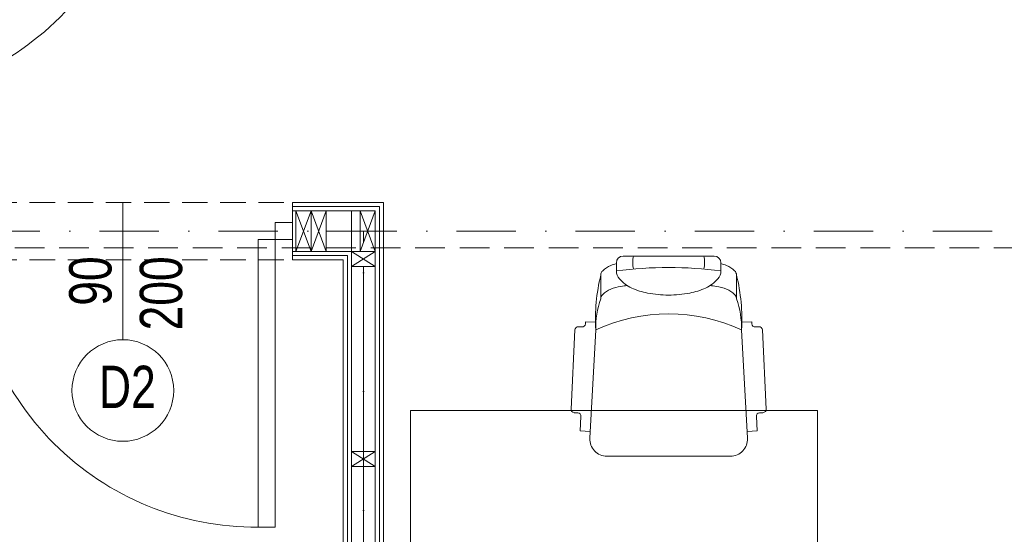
# Model space of a CAD drawing. Header units: inches. Extents: x 57112 to 98566, y -51777 to -16564.
# Tile 66 of 138: x 74210 to 74500, y -20560 to -20408. Entities that reach past the tile are written whole.
import ezdxf

# ---------------------------------------------------------------- set-up
doc = ezdxf.new("R2010")
doc.units = ezdxf.units.IN
doc.header["$MEASUREMENT"] = 0
doc.linetypes.add('DASHDOT', pattern=[1, 0.5, -0.25, 0, -0.25])
doc.linetypes.add('HIDDEN', pattern=[0.375, 0.25, -0.125])
doc.layers.get('0').update_dxf_attribs({"color": 251, "lineweight": 0})
for name, color, linetype, lineweight in [('A21b-ściana szkielet', 3, 'Continuous', 20), ('p--dach', 251, 'Continuous', 30), ('p--drzwi', 251, 'Continuous', 0), ('p--konst-słupy', 251, 'Continuous', 0), ('p--meble wyp.', 251, 'Continuous', 0), ('p--ocieplenie w.wew.', 251, 'Continuous', 0), ('p--opis drzwi', 252, 'Continuous', 0), ('p--osie konstr', 250, 'DASHDOT', 15), ('p--podciąg', 251, 'Continuous', 0), ('p--płyta GK', 251, 'Continuous', 0), ('p--ściana szkielet', 251, 'Continuous', 0)]:
    doc.layers.add(name, color=color, linetype=linetype, lineweight=lineweight)
doc.styles.get("Standard").update_dxf_attribs({"font": 'arial.ttf', "width": 0.75})
doc.styles.add('STYL-1', font='arial.ttf', dxfattribs={"width": 0.75})
doc.linetypes.add('BATTING', pattern='A,0.0001,-0.1,[134,ltypeshp.shx,S=0.1,R=0,X=-0.1,Y=0],-0.2,[134,ltypeshp.shx,S=0.1,R=180,X=0.1,Y=0],-0.1', length=0.4001)

# ---------------------------------------------------------------- blocks, each defined once
blk = doc.blocks.new('drzwi-90-100')
for p, q in [((10.1, 87.38), (5.05, 87.38)), ((5.05, 87.38), (5.05, 2.53)), ((10.1, 2.53), (10.1, 87.38)), ((5.05, 2.53), (0, 2.53)), ((0, 2.53), (0, -2.53)), ((5.05, -2.53), (5.05, 2.53)), ((5.05, 2.53), (10.1, 2.53)), ((100, 2.53), (94.95, 2.53)), ((94.95, 2.53), (94.95, -2.53)), ((100, -2.53), (100, 2.53)), ((0, -2.53), (5.05, -2.53)), ((94.95, -2.53), (100, -2.53))]:
    blk.add_line(p, q)
blk.add_arc((10.8, 3.23), 84.15, 359.5233, 90.4767)
blk = doc.blocks.new('sof11_r')
for p, q in [((45.17, 39.11), (21.82, 37.98)), ((46.23, 38.16), (46.28, 37.16)), ((19.98, 34.88), (19.38, 34.85)), ((19.38, 34.85), (19.53, 31.85)), ((20.87, 36.93), (20.93, 35.93)), ((51.6, 36.44), (47.33, 36.22)), ((51.6, 36.44), (51.76, 33.45)), ((53.8, 33.56), (21.8, 31.85)), ((12.61, 30.34), (5.61, 30.34)), ((59.07, -7.89), (59.07, 28.56)), ((0, 23.76), (0, -3.09)), ((2, 25.76), (4.37, 25.76)), ((2, -5.09), (4.37, -5.09)), ((12.61, -9.66), (5.61, -9.66)), ((19.38, -14.18), (19.53, -11.18)), ((53.8, -12.88), (21.8, -11.18)), ((19.98, -14.21), (19.38, -14.18)), ((51.6, -15.77), (51.76, -12.78)), ((20.87, -16.26), (20.93, -15.26)), ((45.17, -18.43), (21.82, -17.31)), ((46.23, -17.49), (46.28, -16.49)), ((51.6, -15.77), (47.33, -15.54))]:
    blk.add_line(p, q)
for points in [[(2.23, 25.76, -0.030204), (2.78, 27.41, -0.097163), (4.32, 29.79, -0.203453), (5.61, 30.34, -0.203453)], [(8.71, 22.55, -0.01879), (8.95, 24.41, -0.054131), (9.78, 27.41, -0.097163), (11.32, 29.79, -0.203453), (12.61, 30.34, -0.203453)], [(4.37, -5.09, 0.184283), (6.75, -4.18, 0.102242), (9.43, -0.57, 0.061197), (10.93, 4.08, 0.047488), (11.52, 10.34, 0.047488), (10.93, 16.59, 0.061197), (9.43, 21.24, 0.102242), (6.75, 24.85, 0.184283), (4.37, 25.76, 0.184283)], [(8.71, -1.88, 0.01879), (8.95, -3.74, 0.054131), (9.78, -6.74, 0.097163), (11.32, -9.12, 0.203453), (12.61, -9.66, 0.203453)], [(2.23, -5.09, 0.030204), (2.78, -6.74, 0.097163), (4.32, -9.12, 0.203453), (5.61, -9.66, 0.203453)]]:
    blk.add_lwpolyline(points, format="xyb")
for centre, radius, start, end in [((21.87, 36.99), 1, 93.0448, 183.0448), ((45.23, 38.11), 1, 3.0448, 93.0448), ((19.93, 35.88), 1, 273.0448, 3.0448), ((47.28, 37.21), 1, 183.0448, 273.0448), ((54.07, 28.56), 5, 0, 93.0448), ((18.77, -22.91), 54.85, 86.8308, 103.8805), ((21.41, 5.61), 26.24, 89.1562, 109.5996), ((68.33, 10.34), 51.27, 155.1826, 204.8174), ((2, 23.76), 2, 90, 180), ((122.88, 10.34), 119.5, 172.5855, 187.4145), ((1.91, 14.05), 6.89, 73.9141, 106.0859), ((1.91, 6.62), 6.89, 253.9141, 286.0859), ((2, -3.09), 2, 180, 270), ((54.07, -7.89), 5, 266.9552, 0), ((18.77, 43.58), 54.85, 256.1195, 273.1692), ((21.41, 15.06), 26.24, 250.4004, 270.8438), ((19.93, -15.21), 1, 356.9552, 86.9552), ((21.87, -16.31), 1, 176.9552, 266.9552), ((47.28, -16.54), 1, 86.9552, 176.9552), ((45.23, -17.44), 1, 266.9552, 356.9552)]:
    blk.add_arc(centre, radius, start, end)
blk = doc.blocks.new('ukł.słupów-1K')
at = {"ltscale": 35}
blk.add_line((628.65, 278.05), (628.65, 290.05), dxfattribs=at)
for p, q in [((628.65, 290.05), (633.15, 278.05)), ((633.15, 290.05), (628.65, 278.05)), ((633.15, 290.05), (637.65, 278.05)), ((637.65, 290.05), (633.15, 278.05)), ((647.6, 290.05), (652.1, 278.05)), ((652.1, 290.05), (647.6, 278.05)), ((645.1, 273.55), (652.1, 278.05)), ((645.1, 278.05), (652.1, 273.55)), ((645.1, 214.5), (652.1, 219)), ((645.1, 219), (652.1, 214.5))]:
    blk.add_line(p, q)
for points in [[(633.15, 290.05), (633.15, 278.05), (628.65, 278.05), (628.65, 290.05)], [(637.65, 290.05), (637.65, 278.05), (633.15, 278.05), (633.15, 290.05)], [(652.1, 290.05), (652.1, 278.05), (647.6, 278.05), (647.6, 290.05)], [(645.1, 278.05), (652.1, 278.05), (652.1, 273.55), (645.1, 273.55)], [(645.1, 219), (652.1, 219), (652.1, 214.5), (645.1, 214.5)]]:
    blk.add_lwpolyline(points, close=True)

msp = doc.modelspace()

# ---------------------------------------------------------------- linework, layer by layer
at = {"layer": 'A21b-ściana szkielet', "ltscale": 35}
msp.add_line((74290.396, -20479.133, 151.8), (74290.396, -20462.233, 151.8), dxfattribs=at)
at = {"layer": 'p--dach', "linetype": 'HIDDEN', "lineweight": 20, "ltscale": 35}
msp.add_line((74702.906, -20475.683, 151.8), (73582.686, -20475.683, 151.8), dxfattribs=at)
at = {"layer": 'p--meble wyp.', "linetype": 'Continuous', "lineweight": 5, "elevation": 151.8}
msp.add_lwpolyline([(74325.282, -20583.696), (74445.282, -20583.696), (74445.282, -20523.696), (74325.282, -20523.696)], close=True, dxfattribs=at)
at = {"layer": 'p--ocieplenie w.wew.', "linetype": 'BATTING', "ltscale": 3}
for p, q in [((74300.396, -20470.683, 151.8), (74310.346, -20470.683, 151.8)), ((74311.346, -20481.183, 151.8), (74311.346, -20535.733, 151.8)), ((74311.346, -20598.233, 151.8), (74311.346, -20540.233, 151.8))]:
    msp.add_line(p, q, dxfattribs=at)
at = {"layer": 'p--opis drzwi', "lineweight": 0}
msp.add_line((74240.396, -20462.233, 151.8), (74240.396, -20502.751, 151.8), dxfattribs=at)
msp.add_circle((74240.396, -20517.751, 151.8), 15, dxfattribs=at)
at = {"layer": 'p--osie konstr', "linetype": 'DASHDOT', "ltscale": 35}
for p, q in [((74707.345, -20470.683, 151.8), (73623.153, -20470.683, 151.8)), ((74311.346, -20684.733, 151.8), (74311.346, -20470.683, 151.8))]:
    msp.add_line(p, q, dxfattribs=at)
at = {"layer": 'p--podciąg', "linetype": 'HIDDEN', "ltscale": 30}
for p, q in [((74190.396, -20462.233, 151.8), (74290.396, -20462.233, 151.8)), ((74190.396, -20479.133, 151.8), (74290.396, -20479.133, 151.8))]:
    msp.add_line(p, q, dxfattribs=at)
at = {"layer": 'p--płyta GK', "ltscale": 35}
for p, q in [((74317.296, -20462.233, 151.8), (74290.396, -20462.233, 151.8)), ((74316.046, -20463.483, 151.8), (74290.396, -20463.483, 151.8)), ((74316.046, -20734.033, 151.8), (74316.046, -20463.483, 151.8)), ((74317.296, -20732.783, 151.8), (74317.296, -20462.233, 151.8)), ((74306.646, -20477.883, 151.8), (74290.396, -20477.883, 151.8)), ((74306.646, -20664.033, 151.8), (74306.646, -20477.883, 151.8)), ((74305.396, -20479.133, 151.8), (74290.396, -20479.133, 151.8)), ((74305.396, -20662.783, 151.8), (74305.396, -20479.133, 151.8))]:
    msp.add_line(p, q, dxfattribs=at)
at = {"layer": 'p--ściana szkielet', "ltscale": 35}
for p, q in [((74314.846, -20464.683, 151.8), (74290.396, -20464.683, 151.8)), ((74307.846, -20684.733, 151.8), (74307.846, -20464.683, 151.8)), ((74314.846, -20754.733, 151.8), (74314.846, -20464.683, 151.8)), ((74314.846, -20476.683, 151.8), (74290.396, -20476.683, 151.8))]:
    msp.add_line(p, q, dxfattribs=at)

# ---------------------------------------------------------------- block references
at = {"layer": 'p--drzwi'}
for p, rotation in [((74159.146, -20337.233, 151.8), 270.0000000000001), ((74290.396, -20470.683, 151.8), 180)]:
    msp.add_blockref('drzwi-90-100', p, dxfattribs=dict(at, rotation=rotation))
at = {"layer": 'p--konst-słupy'}
msp.add_blockref('ukł.słupów-1K', (73662.746, -20754.733, 151.8), dxfattribs=at)
at = {"layer": 'p--meble wyp.', "linetype": 'Continuous', "lineweight": 5, "rotation": 270.0000000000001}
msp.add_blockref('sof11_r', (74391.035, -20478.066, 151.8), dxfattribs=at)

# ---------------------------------------------------------------- texts
at = {"layer": 'p--opis drzwi', "lineweight": 0, "insert": (74224.56, -20478.161, 151.8), "char_height": 12.5, "width": 11.15966, "attachment_point": 3, "rotation": 90}
msp.add_mtext('90\\P200', dxfattribs=at)
at = {"layer": 'p--opis drzwi', "lineweight": 0, "insert": (74233.359, -20522.938, 151.8), "char_height": 12.5, "width": 65.787, "attachment_point": 7, "style": 'STYL-1'}
msp.add_mtext('D2', dxfattribs=at)

doc.saveas('drawing.dxf')
